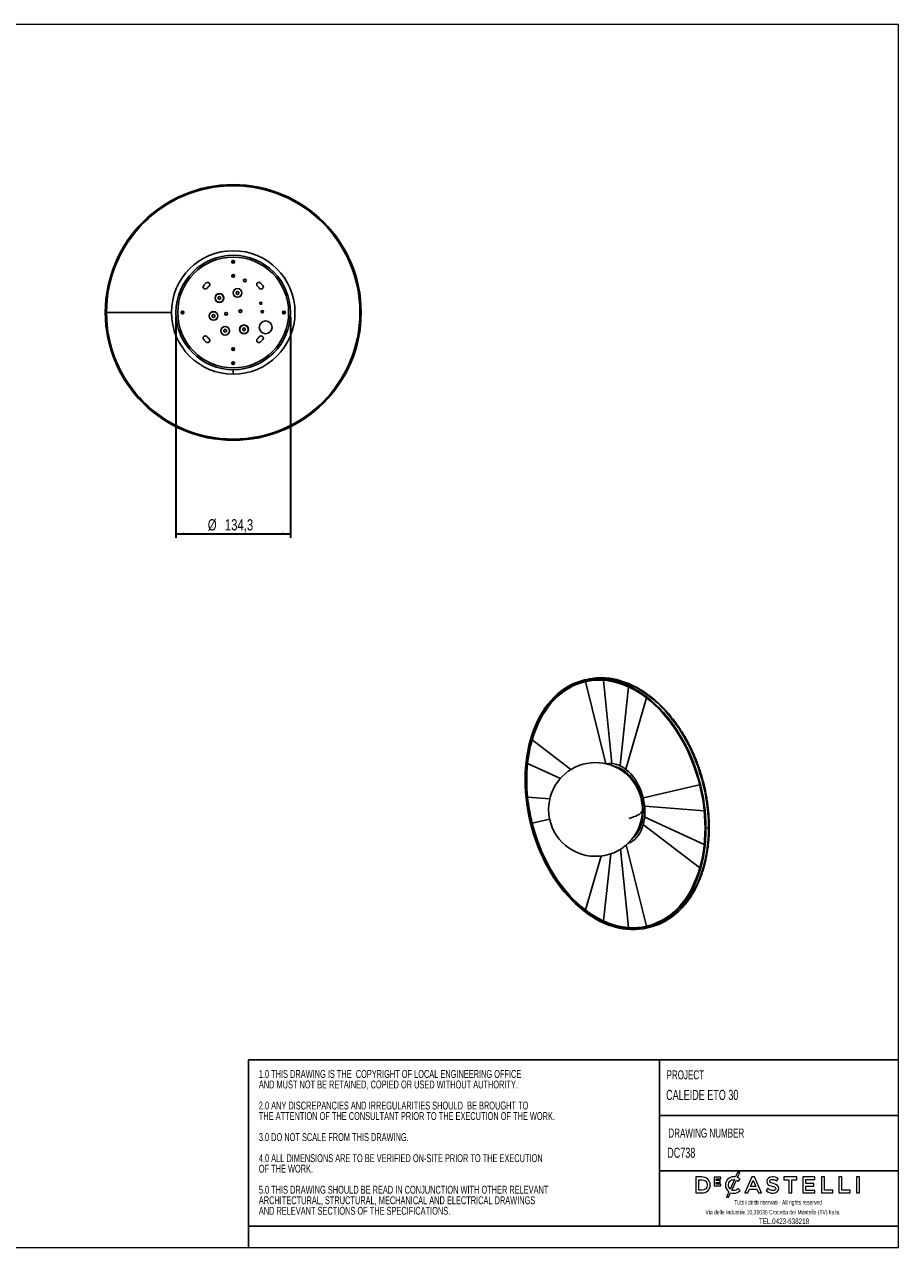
# Model space of a CAD drawing. Header units: millimetres. Extents: x 5 to 415, y 2 to 292.
# Tile 2 of 2: x 210 to 415, y 5 to 292. Entities that reach past the tile are written whole.
import ezdxf

# ---------------------------------------------------------------- set-up
doc = ezdxf.new("R2010")
doc.units = ezdxf.units.MM
doc.layers.add('CONTORNI', color=7, linetype='Continuous', lineweight=35)
doc.layers.add('SLD-0', color=179, linetype='Continuous')
doc.layers.add('TABELLA', color=7, linetype='Continuous')
doc.styles.add('SLDTEXTSTYLE0', font='TXT', dxfattribs={"width": 0.75})
doc.styles.add('SLDTEXTSTYLE1', font='TXT', dxfattribs={"width": 0.7})
doc.styles.add('SLDTEXTSTYLE2', font='TXT', dxfattribs={"width": 0.665})
doc.dimstyles.new('SLDDIMSTYLE0', dxfattribs={"dimtxt": 2.645833, "dimasz": 2, "dimexe": 0, "dimexo": 0.0625, "dimgap": 0.661458, "dimtad": 1, "dimdec": 1, "dimlfac": 5, "dimrnd": 1e-09, "dimzin": 12, "dimdsep": 46, "dimtxsty": 'SLDTEXTSTYLE0', "dimsah": 1, "dimcen": 0.09, "dimadec": 0, "dimazin": 3, "dimtfac": 1, "dimtdec": 1, "dimtofl": 0, "dimtmove": 0, "dimatfit": 3, "dimfxl": 0, "dimfrac": 2, "dimtolj": 1, "dimtzin": 12, "dimarcsym": 0})

# ---------------------------------------------------------------- blocks, each defined once
blk = doc.blocks.new('SW_NOTE_0')
at = {"layer": 'TABELLA', "color": 0, "char_height": 1.8521, "attachment_point": 1, "style": 'SLDTEXTSTYLE1'}
for s, insert in [('1.0 THIS DRAWING IS THE  COPYRIGHT OF LOCAL ENGINEERING OFFICE', (0, 2.39)), ('AND MUST NOT BE RETAINED, COPIED OR USED WITHOUT AUTHORITY.', (0, -0.08)), ('2.0 ANY DISCREPANCIES AND IRREGULARITIES SHOULD  BE BROUGHT TO', (0, -5.02)), ('THE ATTENTION OF THE CONSULTANT PRIOR TO THE EXECUTION OF THE WORK.', (0, -7.49)), ('3.0 DO NOT SCALE FROM THIS DRAWING.', (0, -12.43)), ('4.0 ALL DIMENSIONS ARE TO BE VERIFIED ON-SITE PRIOR TO THE EXECUTION', (0, -17.37)), ('OF THE WORK.', (0, -19.84)), ('5.0 THIS DRAWING SHOULD BE READ IN CONJUNCTION WITH OTHER RELEVANT', (0, -24.78)), ('ARCHITECTURAL, STRUCTURAL, MECHANICAL AND ELECTRICAL DRAWINGS', (0, -27.25)), ('AND RELEVANT SECTIONS OF THE SPECIFICATIONS.', (0, -29.72))]:
    blk.add_mtext(s, dxfattribs=dict(at, insert=insert))
blk = doc.blocks.new('_D_4')
at = {"layer": 'CONTORNI'}
for p, q in [((245.53, 223.42), (245.53, 171.5)), ((272.39, 223.42), (272.39, 171.5)), ((245.53, 172.5), (272.39, 172.5))]:
    blk.add_line(p, q, dxfattribs=at)
for points in [[(245.53, 172.5), (247.53, 172.25), (247.53, 172.75)], [(272.39, 172.5), (270.39, 172.75), (270.39, 172.25)]]:
    blk.add_solid(points, dxfattribs=at)
at = {"layer": 'CONTORNI', "char_height": 2.646, "attachment_point": 1, "style": 'SLDTEXTSTYLE0'}
for s, insert in [('%%c', (253, 175.91)), ('134,3', (257, 175.91))]:
    blk.add_mtext(s, dxfattribs=dict(at, insert=insert))

msp = doc.modelspace()

# ---------------------------------------------------------------- linework, layer by layer
at = {"color": 7, "linetype": 'Continuous', "lineweight": 25}
for p, q in [((258.731, 236.318), (258.846, 236.518)), ((258.846, 236.118), (258.731, 236.318)), ((258.846, 236.518), (259.077, 236.518)), ((259.077, 236.118), (258.846, 236.118)), ((258.962, 236.632), (258.962, 236.643)), ((258.962, 236.118), (258.962, 236.318)), ((259.077, 236.518), (259.193, 236.318)), ((259.193, 236.318), (259.077, 236.118)), ((258.731, 233.018), (258.846, 233.218)), ((258.846, 232.818), (258.731, 233.018)), ((258.846, 233.218), (259.077, 233.218)), ((259.077, 232.818), (258.846, 232.818)), ((258.962, 233.218), (258.962, 233.018)), ((258.962, 232.704), (258.962, 232.694)), ((259.077, 233.218), (259.193, 233.018)), ((259.193, 233.018), (259.077, 232.818)), ((254.687, 227.813), (254.712, 227.813)), ((255.412, 227.987), (255.712, 228.16)), ((255.412, 227.64), (255.412, 227.987)), ((255.712, 227.467), (255.412, 227.64)), ((255.712, 228.16), (256.012, 227.987)), ((256.012, 227.64), (255.712, 227.467)), ((256.012, 227.987), (256.012, 227.64)), ((258.954, 229.007), (258.979, 229.007)), ((259.679, 229.18), (259.979, 229.353)), ((259.679, 228.834), (259.679, 229.18)), ((259.979, 228.661), (259.679, 228.834)), ((259.979, 229.353), (260.279, 229.18)), ((260.279, 228.834), (259.979, 228.661)), ((260.279, 229.18), (260.279, 228.834)), ((244.476, 224.418), (229.244, 224.418)), ((246.748, 224.418), (246.738, 224.418)), ((246.862, 224.534), (247.062, 224.649)), ((246.862, 224.303), (246.862, 224.534)), ((247.062, 224.187), (246.862, 224.303)), ((247.062, 224.649), (247.262, 224.534)), ((247.262, 224.418), (247.062, 224.418)), ((247.262, 224.303), (247.062, 224.187)), ((247.262, 224.534), (247.262, 224.303)), ((254.033, 223.775), (254.333, 223.949)), ((254.333, 223.949), (254.633, 223.775)), ((257.288, 224.437), (257.288, 224.447)), ((260.691, 224.404), (260.692, 224.394)), ((265.556, 224.7), (265.561, 224.499)), ((270.662, 224.534), (270.862, 224.649)), ((270.662, 224.303), (270.662, 224.534)), ((270.662, 224.418), (270.862, 224.418)), ((270.862, 224.187), (270.662, 224.303)), ((270.862, 224.649), (271.062, 224.534)), ((271.062, 224.303), (270.862, 224.187)), ((271.062, 224.534), (271.062, 224.303)), ((271.176, 224.418), (271.186, 224.418)), ((253.308, 223.602), (253.333, 223.602)), ((254.033, 223.429), (254.033, 223.775)), ((254.333, 223.256), (254.033, 223.429)), ((254.633, 223.429), (254.333, 223.256)), ((254.633, 223.775), (254.633, 223.429)), ((256.044, 220.116), (256.069, 220.116)), ((256.769, 220.29), (257.069, 220.463)), ((256.769, 219.943), (256.769, 220.29)), ((257.069, 219.77), (256.769, 219.943)), ((257.069, 220.463), (257.369, 220.29)), ((257.369, 219.943), (257.069, 219.77)), ((257.369, 220.29), (257.369, 219.943)), ((260.462, 220.454), (260.487, 220.454)), ((261.187, 220.628), (261.487, 220.801)), ((261.187, 220.281), (261.187, 220.628)), ((261.487, 220.108), (261.187, 220.281)), ((261.487, 220.801), (261.787, 220.628)), ((261.787, 220.281), (261.487, 220.108)), ((261.787, 220.628), (261.787, 220.281)), ((258.731, 215.818), (258.846, 216.018)), ((258.846, 215.618), (258.731, 215.818)), ((258.846, 216.018), (259.077, 216.018)), ((259.077, 215.618), (258.846, 215.618)), ((258.962, 216.018), (258.962, 215.818)), ((258.962, 215.504), (258.962, 215.494)), ((259.077, 216.018), (259.193, 215.818)), ((259.193, 215.818), (259.077, 215.618)), ((258.731, 212.518), (258.846, 212.718)), ((258.846, 212.318), (258.731, 212.518)), ((258.846, 212.718), (259.077, 212.718)), ((258.962, 212.718), (258.962, 212.518)), ((259.077, 212.718), (259.193, 212.518)), ((259.193, 212.518), (259.077, 212.318)), ((259.077, 212.318), (258.846, 212.318)), ((258.962, 212.204), (258.962, 212.194)), ((258.962, 210.991), (258.962, 209.932)), ((258.962, 194.701), (258.962, 194.418)), ((341.456, 138.199), (340.859, 138.039)), ((341.719, 137.845), (341.217, 137.721)), ((341.719, 137.845), (341.577, 137.807)), ((341.719, 137.845), (341.577, 137.807)), ((346.385, 118.524), (341.577, 137.807)), ((341.577, 137.807), (346.385, 118.524)), ((345.965, 138.15), (345.823, 138.112)), ((345.965, 138.15), (345.823, 138.112)), ((345.823, 138.112), (347.782, 118.594)), ((347.782, 118.594), (345.823, 138.112)), ((346.382, 138.113), (345.965, 138.15)), ((341.217, 137.721), (341.076, 137.683)), ((341.359, 137.759), (341.217, 137.721)), ((351.649, 136.552), (349.69, 118.085)), ((349.69, 118.085), (351.649, 136.552)), ((351.669, 136.557), (351.649, 136.552)), ((351.669, 136.557), (351.649, 136.552)), ((355.891, 133.96), (351.081, 117.241)), ((351.081, 117.241), (355.891, 133.96)), ((329.068, 124.115), (338.171, 117.162)), ((338.171, 117.162), (329.068, 124.115)), ((328.009, 118.613), (335.699, 115.081)), ((335.699, 115.081), (328.009, 118.613)), ((348.67, 117.832), (348.226, 117.93)), ((355.184, 110.562), (368.356, 113.565)), ((368.356, 113.565), (355.184, 110.562)), ((328.009, 110.676), (333.226, 110.277)), ((333.226, 110.277), (328.009, 110.676)), ((355.529, 107.227), (355.6, 107.246)), ((369.416, 107.511), (355.532, 108.572)), ((355.532, 108.572), (369.416, 107.511)), ((333.177, 105.544), (329.068, 104.607)), ((329.068, 104.607), (333.177, 105.544)), ((368.385, 94.083), (355.187, 104.164)), ((355.187, 104.164), (368.385, 94.083)), ((369.428, 99.586), (355.534, 105.969)), ((355.534, 105.969), (369.428, 99.586)), ((370.433, 103.538), (369.836, 103.378)), ((351.649, 80.071), (349.8, 98.487)), ((349.8, 98.487), (351.649, 80.071)), ((351.134, 99.474), (355.895, 80.376)), ((355.895, 80.376), (351.134, 99.474)), ((341.577, 84.211), (345.22, 96.872)), ((345.22, 96.872), (341.577, 84.211)), ((345.823, 81.632), (347.494, 97.387)), ((347.494, 97.387), (345.823, 81.632)), ((356.396, 80.5), (356.538, 80.538)), ((356.538, 80.538), (356.679, 80.576)), ((356.386, 80.083), (356.983, 80.243))]:
    msp.add_line(p, q, dxfattribs=at)
at = {"color": 7, "linetype": 'Continuous', "lineweight": 25, "flags": 128}
for points in [[(265.191, 226.6), (265.239, 226.458), (265.254, 226.409)], [(369.836, 103.378), (369.811, 101.988), (369.737, 100.615), (369.614, 99.261), (369.441, 97.931), (369.22, 96.626), (368.95, 95.35), (368.634, 94.107), (368.27, 92.898), (367.861, 91.727), (367.406, 90.597), (366.908, 89.51), (366.367, 88.468), (365.785, 87.474), (365.162, 86.531), (364.501, 85.641), (363.803, 84.805), (363.069, 84.026), (362.302, 83.305), (361.503, 82.645), (360.673, 82.046), (359.816, 81.51), (358.932, 81.039), (358.024, 80.633), (357.095, 80.293), (356.145, 80.021), (355.178, 79.816), (354.196, 79.68), (353.2, 79.612), (352.194, 79.614), (351.18, 79.684), (350.159, 79.822), (349.136, 80.029), (348.11, 80.304), (347.086, 80.646), (346.066, 81.054), (345.052, 81.527), (344.045, 82.065), (343.05, 82.666), (342.068, 83.329), (341.101, 84.051), (340.151, 84.833), (339.221, 85.67), (338.314, 86.563), (337.43, 87.508), (336.572, 88.503), (335.743, 89.546), (334.944, 90.635), (334.176, 91.767), (333.443, 92.939), (332.745, 94.149), (332.084, 95.393), (331.461, 96.67), (330.879, 97.976), (330.338, 99.307), (329.84, 100.661), (329.385, 102.035), (328.976, 103.426), (328.612, 104.829), (328.295, 106.242), (328.026, 107.662), (327.805, 109.085), (327.632, 110.509), (327.509, 111.928), (327.434, 113.341), (327.41, 114.744), (327.434, 116.134), (327.509, 117.508), (327.632, 118.861), (327.805, 120.192), (328.026, 121.496), (328.295, 122.772), (328.612, 124.016), (328.976, 125.224), (329.385, 126.395), (329.84, 127.526), (330.338, 128.613), (330.879, 129.654), (331.461, 130.648), (332.084, 131.591), (332.745, 132.482), (333.443, 133.317), (334.176, 134.097), (334.944, 134.817), (335.743, 135.478), (336.572, 136.077), (337.43, 136.612), (338.314, 137.084), (339.221, 137.49), (340.151, 137.829), (341.101, 138.102), (342.068, 138.306), (343.05, 138.442), (344.045, 138.51), (345.052, 138.509), (346.066, 138.439), (347.086, 138.3), (348.11, 138.093), (349.136, 137.819), (350.159, 137.477), (351.18, 137.069), (352.194, 136.595), (353.2, 136.057), (354.196, 135.456), (355.178, 134.794), (356.145, 134.071), (357.095, 133.29), (358.024, 132.452), (358.932, 131.56), (359.816, 130.615), (360.673, 129.62), (361.503, 128.576), (362.302, 127.488), (363.069, 126.356), (363.803, 125.184), (364.501, 123.974), (365.162, 122.729), (365.785, 121.452), (366.367, 120.147), (366.908, 118.815), (367.406, 117.461), (367.861, 116.087), (368.27, 114.697), (368.634, 113.293), (368.95, 111.88), (369.22, 110.46), (369.441, 109.037), (369.614, 107.614), (369.737, 106.194), (369.811, 104.781), (369.836, 103.378)], [(369.624, 103.435), (369.599, 102.048), (369.524, 100.678), (369.4, 99.328), (369.227, 98.002), (369.004, 96.701), (368.734, 95.43), (368.415, 94.191), (368.05, 92.987), (367.638, 91.821), (367.182, 90.697), (366.681, 89.615), (366.138, 88.58), (365.553, 87.594), (364.928, 86.658), (364.264, 85.776), (363.563, 84.949), (362.827, 84.179), (362.057, 83.468), (361.255, 82.818), (360.423, 82.23), (359.563, 81.705), (358.677, 81.246), (357.768, 80.852), (356.837, 80.526), (355.886, 80.267), (354.918, 80.076), (353.935, 79.954), (352.939, 79.901), (351.933, 79.918), (350.92, 80.003), (349.901, 80.158), (348.879, 80.381), (347.856, 80.672), (346.835, 81.03), (345.818, 81.455), (344.808, 81.945), (343.807, 82.499), (342.818, 83.117), (341.842, 83.796), (340.882, 84.535), (339.941, 85.332), (339.02, 86.186), (338.122, 87.094), (337.249, 88.054), (336.403, 89.063), (335.586, 90.12), (334.8, 91.222), (334.047, 92.367), (333.328, 93.551), (332.645, 94.772), (332.001, 96.026), (331.395, 97.312), (330.831, 98.625), (330.309, 99.963), (329.83, 101.323), (329.396, 102.701), (329.008, 104.094), (328.666, 105.499), (328.371, 106.913), (328.124, 108.331), (327.926, 109.752), (327.777, 111.17), (327.678, 112.584), (327.628, 113.989), (327.628, 115.383), (327.678, 116.761), (327.777, 118.122), (327.926, 119.46), (328.124, 120.775), (328.371, 122.061), (328.666, 123.317), (329.008, 124.538), (329.396, 125.723), (329.83, 126.869), (330.309, 127.972), (330.831, 129.03), (331.395, 130.042), (332.001, 131.003), (332.645, 131.912), (333.328, 132.767), (334.047, 133.566), (334.8, 134.307), (335.586, 134.987), (336.403, 135.607), (337.249, 136.163), (338.122, 136.655), (339.02, 137.082), (339.941, 137.442), (340.882, 137.735), (341.842, 137.96), (342.818, 138.116), (343.807, 138.203), (344.808, 138.221), (345.818, 138.171), (346.835, 138.051), (347.856, 137.862), (348.879, 137.605), (349.901, 137.28), (350.92, 136.888), (351.933, 136.431), (352.939, 135.908), (353.935, 135.322), (354.918, 134.673), (355.886, 133.964), (356.837, 133.196), (357.768, 132.37), (358.677, 131.489), (359.563, 130.555), (360.423, 129.57), (361.255, 128.536), (362.057, 127.456), (362.827, 126.333), (363.563, 125.168), (364.264, 123.966), (364.928, 122.728), (365.553, 121.457), (366.138, 120.157), (366.681, 118.831), (367.182, 117.482), (367.638, 116.112), (368.05, 114.726), (368.415, 113.327), (368.734, 111.917), (369.004, 110.501), (369.227, 109.081), (369.4, 107.661), (369.524, 106.244), (369.599, 104.835), (369.624, 103.435)], [(341.577, 137.807), (340.578, 137.54), (339.599, 137.197), (338.645, 136.78), (337.718, 136.29), (336.819, 135.728), (335.952, 135.097), (335.118, 134.397), (334.321, 133.63), (333.561, 132.798), (332.841, 131.904), (332.164, 130.95), (331.53, 129.938), (330.941, 128.872), (330.399, 127.753), (329.905, 126.585), (329.461, 125.371), (329.068, 124.115)], [(342.961, 138.088), (343.332, 138.147), (343.733, 138.199)], [(343.604, 138.598), (344.451, 138.662), (345.461, 138.674), (346.479, 138.616), (347.504, 138.489), (348.533, 138.293), (349.563, 138.029), (350.593, 137.696), (351.619, 137.296), (352.64, 136.83), (353.652, 136.299), (354.655, 135.703), (355.644, 135.046), (356.618, 134.327), (357.575, 133.549), (358.512, 132.714), (359.427, 131.824), (360.318, 130.88), (361.183, 129.884), (362.019, 128.841), (362.826, 127.75), (363.6, 126.616), (364.34, 125.442), (365.045, 124.228), (365.712, 122.98), (366.341, 121.699), (366.929, 120.388), (367.475, 119.051), (367.978, 117.691), (368.437, 116.311), (368.851, 114.914), (369.218, 113.504), (369.538, 112.084), (369.81, 110.657), (370.033, 109.226), (370.208, 107.796), (370.333, 106.369), (370.408, 104.948), (370.433, 103.538)], [(355.529, 107.227), (355.504, 108.037), (355.428, 108.855), (355.302, 109.674), (355.127, 110.489), (354.904, 111.293), (354.635, 112.081), (354.322, 112.846), (353.967, 113.584), (353.572, 114.288), (353.142, 114.953), (352.678, 115.575), (352.185, 116.148), (351.665, 116.669), (351.124, 117.134), (350.564, 117.539), (349.99, 117.881), (349.407, 118.158), (348.818, 118.368), (348.228, 118.509), (347.641, 118.58), (347.062, 118.58), (346.495, 118.51), (346.466, 118.505)], [(352.718, 101.164), (353.067, 101.485), (353.465, 101.933), (353.825, 102.436), (354.146, 102.992), (354.423, 103.595), (354.655, 104.241), (354.841, 104.924), (354.978, 105.64), (355.066, 106.383), (355.103, 107.147), (355.091, 107.926), (355.028, 108.714), (354.915, 109.504), (354.754, 110.291), (354.545, 111.068), (354.29, 111.83), (353.991, 112.57), (353.65, 113.283), (353.27, 113.963), (352.855, 114.604), (352.406, 115.202), (351.929, 115.752), (351.426, 116.249), (350.901, 116.691), (350.359, 117.072), (349.803, 117.391), (349.239, 117.645), (348.67, 117.832)], [(348.682, 117.725), (348.676, 117.758), (348.67, 117.832)], [(350.762, 116.43), (351.247, 116.2), (351.313, 116.164)], [(352.359, 115.083), (351.946, 115.456), (351.486, 115.805)], [(351.481, 99.787), (351.665, 99.855), (352.185, 100.097), (352.678, 100.407), (353.142, 100.78), (353.572, 101.214), (353.967, 101.707), (354.322, 102.254), (354.635, 102.852), (354.904, 103.496), (355.127, 104.18), (355.302, 104.901), (355.428, 105.653), (355.504, 106.43), (355.529, 107.227)], [(351.721, 105.672), (352.319, 105.845), (352.862, 106.031), (353.349, 106.229), (353.775, 106.436), (354.138, 106.652), (354.436, 106.876), (354.666, 107.105), (354.828, 107.339), (354.92, 107.576), (354.943, 107.766)], [(329.068, 104.607), (329.461, 103.14), (329.905, 101.688), (330.399, 100.255), (330.941, 98.846), (331.53, 97.464), (332.164, 96.113), (332.841, 94.796), (333.561, 93.516), (334.321, 92.277), (335.118, 91.083), (335.952, 89.936), (336.819, 88.84), (337.718, 87.797), (338.645, 86.81), (339.599, 85.882), (340.578, 85.015), (341.577, 84.211)], [(354.502, 104.226), (354.271, 103.875), (354.164, 103.731)], [(370.433, 103.538), (370.407, 102.126), (370.331, 100.732), (370.203, 99.358), (370.025, 98.008), (369.797, 96.685), (369.519, 95.392), (369.193, 94.133), (368.818, 92.91), (368.396, 91.726), (367.928, 90.584), (367.415, 89.487), (366.858, 88.438), (366.258, 87.439), (365.618, 86.492), (364.937, 85.6), (364.22, 84.765), (363.465, 83.988), (362.677, 83.273), (361.856, 82.62), (361.005, 82.031), (360.125, 81.508), (359.219, 81.052), (359.035, 80.968)], [(358.955, 81.381), (358.336, 81.131), (358.23, 81.092)]]:
    msp.add_lwpolyline(points, dxfattribs=at)
at = {"color": 7, "linetype": 'Continuous', "lineweight": 25}
for centre, radius in [((258.962, 224.418), 13.427), ((258.962, 224.418), 13), ((258.962, 236.318), 0.324), ((258.962, 236.318), 0.314), ((258.962, 233.018), 0.324), ((258.962, 233.018), 0.314), ((259.979, 229.007), 1.025), ((259.979, 229.007), 1), ((261.698, 231.936), 0.324), ((255.712, 227.813), 1.025), ((255.712, 227.813), 1), ((265.436, 226.575), 0.246), ((247.062, 224.418), 0.324), ((247.062, 224.418), 0.314), ((254.333, 223.602), 1.025), ((254.333, 223.602), 1), ((257.288, 224.123), 0.324), ((257.288, 224.123), 0.314), ((260.636, 224.714), 0.324), ((260.636, 224.714), 0.314), ((265.783, 224.606), 0.246), ((270.862, 224.418), 0.324), ((270.862, 224.418), 0.314), ((257.069, 220.116), 1.025), ((257.069, 220.116), 1), ((261.487, 220.454), 1.025), ((261.487, 220.454), 1), ((266.562, 220.918), 1.5), ((258.962, 215.818), 0.324), ((258.962, 215.818), 0.314), ((258.962, 212.518), 0.324), ((258.962, 212.518), 0.314)]:
    msp.add_circle(centre, radius, dxfattribs=at)
for centre, radius, start, end in [((258.962, 224.418), 30, 270, 180), ((258.962, 224.418), 29.718, 270, 180), ((258.962, 224.418), 14.486, 270, 180), ((252.399, 230.415), 0.5, 137.57886, 317.57886), ((258.962, 224.418), 9.39, 132.42114, 137.57886), ((252.965, 230.981), 0.5, 312.42114, 132.42114), ((258.962, 224.418), 8.39, 132.42114, 137.57886), ((264.959, 230.981), 0.5, 47.57886, 227.57886), ((258.962, 224.418), 8.39, 42.42114, 47.57886), ((265.525, 230.415), 0.5, 222.42114, 42.42114), ((258.962, 224.418), 9.39, 42.42114, 47.57886), ((258.962, 224.418), 30, 180, 270), ((258.962, 224.418), 29.718, 180, 270), ((258.962, 224.418), 14.486, 180, 270), ((252.399, 218.421), 0.5, 42.42114, 222.42114), ((252.965, 217.856), 0.5, 227.57886, 47.57886), ((258.962, 224.418), 8.39, 222.42114, 227.57886), ((264.959, 217.856), 0.5, 132.42114, 312.42114), ((258.962, 224.418), 8.39, 312.42114, 317.57886), ((265.525, 218.421), 0.5, 317.57886, 137.57886), ((258.962, 224.418), 9.39, 222.42114, 227.57886), ((258.962, 224.418), 9.39, 312.42114, 317.57886), ((345.166, 124.404), 13.986, 106.31876, 117.44004), ((344.854, 124.002), 14.193, 83.82059, 104.84739), ((344.949, 124.326), 13.904, 91.86264, 104.96507), ((345.078, 124.668), 14.008, 96.03938, 104.98565), ((344.705, 123.967), 14.189, 85.48039, 102.73343), ((344.846, 124.005), 14.189, 85.48039, 102.73343), ((344.381, 121.077), 17.096, 64.84235, 85.16173), ((342.223, 116.268), 22.366, 53.16891, 65.07551), ((360.038, 115.303), 32.199, 164.11742, 174.0986), ((366.554, 114.644), 38.748, 174.12098, 185.87902), ((343.943, 107.798), 11, 21.32668, 179.83122), ((370.581, 114.975), 42.788, 185.76715, 194.02297), ((343.943, 107.798), 11, 359.83122, 10.87362), ((343.943, 107.798), 11, 179.83122, 359.83122), ((348.496, 107.464), 6.618, 334.68568, 344.49411), ((355.304, 102.018), 22.483, 232.37307, 245.05917), ((352.299, 95.067), 15.125, 283.7526, 321.62673), ((353.091, 97.106), 17.096, 244.84235, 265.16173), ((352.767, 94.216), 14.189, 265.48039, 282.73343), ((353.302, 94.026), 13.966, 272.54801, 283.68502), ((352.819, 94.256), 14.214, 285.16426, 306.1596), ((352.844, 94.206), 14.158, 285.12256, 306.2013), ((353.071, 94.009), 13.91, 285.03335, 298.13078), ((353.359, 93.762), 13.997, 285.00686, 293.92357)]:
    msp.add_arc(centre, radius, start, end, dxfattribs=at)
for points, knots in [([(349.375, 138.126), (349.2, 138.171), (348.696, 138.301), (347.865, 138.468), (346.883, 138.607), (345.905, 138.684), (344.936, 138.694), (344.185, 138.666), (343.762, 138.613), (343.655, 138.6)], [0, 0, 0, 0, 0.09098643, 0.2616063, 0.43207968, 0.60234926, 0.77241941, 0.94230471, 1, 1, 1, 1]), ([(359.079, 80.992), (359.262, 81.072), (359.736, 81.281), (360.476, 81.684), (361.301, 82.193), (362.1, 82.762), (362.872, 83.386), (363.615, 84.065), (364.328, 84.797), (365.009, 85.581), (365.657, 86.415), (366.27, 87.298), (366.847, 88.227), (367.386, 89.2), (367.887, 90.216), (368.349, 91.272), (368.769, 92.366), (369.149, 93.495), (369.485, 94.658), (369.78, 95.851), (370.03, 97.072), (370.237, 98.319), (370.399, 99.589), (370.516, 100.878), (370.588, 102.185), (370.616, 103.507), (370.598, 104.841), (370.535, 106.184), (370.428, 107.533), (370.275, 108.886), (370.079, 110.239), (369.839, 111.59), (369.555, 112.936), (369.229, 114.274), (368.86, 115.602), (368.451, 116.916), (368, 118.214), (367.511, 119.493), (366.983, 120.751), (366.417, 121.984), (365.815, 123.191), (365.178, 124.368), (364.508, 125.514), (363.805, 126.625), (363.071, 127.7), (362.308, 128.736), (361.517, 129.732), (360.7, 130.684), (359.859, 131.591), (358.994, 132.45), (358.109, 133.261), (357.204, 134.021), (356.283, 134.729), (355.345, 135.382), (354.395, 135.98), (353.433, 136.522), (352.462, 137.005), (351.484, 137.43), (350.519, 137.787), (349.815, 138.006), (349.439, 138.108), (349.375, 138.126)], [0, 0, 0, 0, 0.0107484, 0.0278883, 0.0450404, 0.062208, 0.0793936, 0.0965985, 0.1138232, 0.131067, 0.1483289, 0.1656072, 0.1828998, 0.2002048, 0.2175198, 0.234843, 0.2521724, 0.2695064, 0.2868436, 0.3041828, 0.3215231, 0.3388635, 0.3562034, 0.3735426, 0.3908807, 0.4082176, 0.4255532, 0.4428876, 0.4602209, 0.4775532, 0.4948846, 0.5122154, 0.5295457, 0.5468758, 0.5642059, 0.5815362, 0.598867, 0.6161985, 0.6335308, 0.6508643, 0.6681991, 0.6855354, 0.7028735, 0.7202132, 0.7375548, 0.7548982, 0.7722434, 0.78959, 0.8069378, 0.8242864, 0.8416349, 0.8589823, 0.8763276, 0.8936694, 0.911006, 0.9283357, 0.9456563, 0.9629657, 0.9802615, 0.9966087, 1, 1, 1, 1]), ([(349.293, 117.373), (349.397, 117.335), (349.67, 117.236), (350.111, 117.008), (350.61, 116.7), (351.097, 116.335), (351.569, 115.919), (352.022, 115.454), (352.454, 114.944), (352.86, 114.391), (353.239, 113.799), (353.586, 113.174), (353.9, 112.519), (354.178, 111.84), (354.418, 111.14), (354.618, 110.427), (354.777, 109.703), (354.893, 108.976), (354.965, 108.25), (354.995, 107.531), (354.98, 106.823), (354.921, 106.134), (354.82, 105.466), (354.677, 104.826), (354.493, 104.217), (354.269, 103.645), (354.01, 103.111), (353.712, 102.627), (353.491, 102.31), (353.362, 102.171), (353.353, 102.161)], [0, 0, 0, 0, 0.0231605, 0.0608959, 0.0985058, 0.1360311, 0.1735053, 0.2109534, 0.2483925, 0.2858305, 0.3232745, 0.3607281, 0.3981919, 0.4356647, 0.4731438, 0.5106261, 0.5481076, 0.5855832, 0.6230487, 0.6605005, 0.6979357, 0.7353523, 0.7727501, 0.8101316, 0.8475026, 0.8848712, 0.9222515, 0.9596663, 0.9971475, 1, 1, 1, 1])]:
    msp.add_open_spline(points, degree=3, knots=knots, dxfattribs=at)
at = {"layer": 'SLD-0', "lineweight": 18}
for p, q in [((368.851, 21.557), (367.445, 21.557)), ((367.445, 21.557), (367.445, 17.799)), ((368.136, 18.432), (368.136, 20.924)), ((368.136, 20.924), (368.851, 20.924)), ((373.337, 21.531), (371.764, 21.531)), ((371.764, 21.531), (371.764, 19.446)), ((372.22, 20.7), (372.22, 21.123)), ((372.22, 21.123), (373.337, 21.123)), ((373.203, 20.7), (372.22, 20.7)), ((372.22, 20.292), (373.203, 20.292)), ((372.22, 19.854), (372.22, 20.292)), ((373.203, 20.292), (373.203, 20.7)), ((373.337, 21.123), (373.337, 21.531)), ((376.509, 20.97), (375.488, 18.73)), ((375.886, 18.459), (376.962, 20.821)), ((377.239, 22.573), (376.787, 21.58)), ((377.76, 22.573), (377.239, 22.573)), ((377.243, 21.437), (377.76, 22.573)), ((377.362, 20.525), (377.376, 20.512)), ((377.376, 20.512), (377.82, 21.024)), ((377.82, 21.024), (377.807, 21.036)), ((380.61, 21.584), (378.957, 17.799)), ((380.305, 19.314), (380.914, 20.736)), ((381.24, 21.584), (380.61, 21.584)), ((380.914, 20.736), (381.529, 19.314)), ((381.245, 21.572), (381.24, 21.584)), ((382.893, 17.799), (381.245, 21.572)), ((384.122, 20.512), (384.122, 20.502)), ((384.813, 20.56), (384.813, 20.571)), ((386.399, 20.615), (386.414, 20.603)), ((386.414, 20.603), (386.786, 21.127)), ((386.786, 21.127), (386.773, 21.138)), ((391.134, 21.557), (388.077, 21.557)), ((388.077, 21.557), (388.077, 20.914)), ((388.077, 20.914), (389.257, 20.914)), ((389.257, 20.914), (389.257, 17.799)), ((389.954, 17.799), (389.954, 20.914)), ((389.954, 20.914), (391.134, 20.914)), ((391.134, 20.914), (391.134, 21.557)), ((395.381, 21.557), (392.584, 21.557)), ((392.584, 21.557), (392.584, 17.799)), ((393.276, 20.005), (393.276, 20.935)), ((393.276, 20.935), (395.381, 20.935)), ((395.381, 20.935), (395.381, 21.557)), ((397.634, 21.557), (396.943, 21.557)), ((396.943, 21.557), (396.943, 17.799)), ((397.634, 18.432), (397.634, 21.557)), ((401.722, 21.557), (401.031, 21.557)), ((401.031, 21.557), (401.031, 17.799)), ((401.722, 18.432), (401.722, 21.557)), ((405.155, 21.557), (405.155, 17.799)), ((405.846, 21.557), (405.155, 21.557)), ((405.846, 17.799), (405.846, 21.557)), ((367.445, 17.799), (368.851, 17.799)), ((368.851, 18.432), (368.136, 18.432)), ((370.124, 19.678), (370.124, 19.667)), ((370.847, 19.678), (370.847, 19.689)), ((371.764, 19.446), (373.352, 19.446)), ((373.352, 19.854), (372.22, 19.854)), ((373.352, 19.446), (373.352, 19.854)), ((374.401, 19.678), (374.401, 19.667)), ((375.192, 18.082), (374.629, 16.846)), ((375.124, 19.678), (375.124, 19.689)), ((375.152, 16.846), (375.614, 17.859)), ((377.402, 18.864), (377.388, 18.852)), ((377.847, 18.413), (377.402, 18.864)), ((377.834, 18.4), (377.847, 18.413)), ((378.957, 17.799), (379.667, 17.799)), ((379.667, 17.799), (380.05, 18.697)), ((380.05, 18.697), (381.784, 18.697)), ((381.529, 19.314), (380.305, 19.314)), ((381.784, 18.697), (382.162, 17.799)), ((382.162, 17.799), (382.893, 17.799)), ((384.383, 18.854), (383.966, 18.358)), ((383.966, 18.358), (383.979, 18.346)), ((384.397, 18.842), (384.383, 18.854)), ((386.201, 18.822), (386.201, 18.812)), ((386.891, 18.876), (386.891, 18.886)), ((389.257, 17.799), (389.954, 17.799)), ((392.584, 17.799), (395.407, 17.799)), ((395.141, 20.005), (393.276, 20.005)), ((393.276, 19.383), (395.141, 19.383)), ((393.276, 18.421), (393.276, 19.383)), ((395.407, 18.421), (393.276, 18.421)), ((395.141, 19.383), (395.141, 20.005)), ((395.407, 17.799), (395.407, 18.421)), ((396.943, 17.799), (399.59, 17.799)), ((399.59, 18.432), (397.634, 18.432)), ((399.59, 17.799), (399.59, 18.432)), ((401.031, 17.799), (403.678, 17.799)), ((403.678, 18.432), (401.722, 18.432)), ((403.678, 17.799), (403.678, 18.432)), ((405.155, 17.799), (405.846, 17.799)), ((374.629, 16.846), (375.152, 16.846))]:
    msp.add_line(p, q, dxfattribs=at)
for points in [[(370.847, 19.689), (370.847, 20.771), (370.007, 21.557), (368.851, 21.557)], [(368.851, 20.924), (369.601, 20.924), (370.124, 20.412), (370.124, 19.678)], [(376.962, 20.821), (377.095, 20.748), (377.226, 20.651), (377.362, 20.525)], [(377.807, 21.036), (377.656, 21.181), (377.478, 21.327), (377.243, 21.437)], [(384.122, 20.502), (384.122, 19.807), (384.562, 19.569), (385.375, 19.373)], [(385.681, 19.994), (385, 20.157), (384.813, 20.278), (384.813, 20.56)], [(368.851, 17.799), (370.007, 17.799), (370.847, 18.589), (370.847, 19.678)], [(370.124, 19.667), (370.124, 18.94), (369.601, 18.432), (368.851, 18.432)], [(374.401, 19.667), (374.401, 18.995), (374.707, 18.425), (375.192, 18.082)], [(375.488, 18.73), (375.261, 18.963), (375.124, 19.296), (375.124, 19.678)], [(385.375, 19.373), (386.077, 19.211), (386.201, 19.066), (386.201, 18.822)], [(386.891, 18.886), (386.891, 19.464), (386.541, 19.784), (385.681, 19.994)]]:
    msp.add_open_spline(points, degree=3, dxfattribs=at)
for points, knots in [([(376.787, 21.58), (376.652, 21.606), (376.503, 21.621), (376.338, 21.621), (375.233, 21.621), (374.401, 20.786), (374.401, 19.678)], [11, 11, 11, 11, 12, 12, 12, 13, 13, 13, 13]), ([(375.124, 19.689), (375.124, 20.427), (375.643, 20.983), (376.333, 20.983), (376.393, 20.983), (376.451, 20.978), (376.509, 20.97)], [2, 2, 2, 2, 3, 3, 3, 4, 4, 4, 4]), ([(386.773, 21.138), (386.377, 21.456), (385.932, 21.61), (385.411, 21.61), (384.653, 21.61), (384.122, 21.159), (384.122, 20.512)], [7, 7, 7, 7, 8, 8, 8, 9, 9, 9, 9]), ([(384.813, 20.571), (384.813, 20.824), (385.049, 20.993), (385.4, 20.993), (385.731, 20.993), (386.058, 20.87), (386.399, 20.615)], [2, 2, 2, 2, 3, 3, 3, 4, 4, 4, 4]), ([(375.614, 17.859), (375.828, 17.779), (376.062, 17.735), (376.311, 17.735), (376.939, 17.735), (377.381, 17.928), (377.834, 18.4)], [18, 18, 18, 18, 19, 19, 19, 20, 20, 20, 20]), ([(377.388, 18.852), (377.072, 18.556), (376.785, 18.373), (376.333, 18.373), (376.173, 18.373), (376.023, 18.404), (375.886, 18.459)], [0, 0, 0, 0, 1, 1, 1, 2, 2, 2, 2]), ([(383.979, 18.346), (384.419, 17.953), (384.96, 17.746), (385.544, 17.746), (386.362, 17.746), (386.891, 18.189), (386.891, 18.876)], [18, 18, 18, 18, 19, 19, 19, 20, 20, 20, 20]), ([(386.201, 18.812), (386.201, 18.539), (385.949, 18.363), (385.56, 18.363), (385.139, 18.363), (384.78, 18.511), (384.397, 18.842)], [13, 13, 13, 13, 14, 14, 14, 15, 15, 15, 15])]:
    msp.add_open_spline(points, degree=3, knots=knots, dxfattribs=at)
at = {"layer": 'TABELLA', "color": 5, "linetype": 'Continuous', "lineweight": 18}
for p, q in [((414.98, 292), (5, 292)), ((415, 5), (414.98, 292)), ((5, 5), (415, 5))]:
    msp.add_line(p, q, dxfattribs=at)
at = {"layer": 'TABELLA'}
for p, q in [((262.557, 49.029), (262.557, 10.005)), ((262.557, 49.029), (414.998, 49.029)), ((358.975, 49.029), (358.975, 10.005)), ((358.975, 35.949), (414.998, 35.949)), ((358.975, 22.984), (414.999, 22.984)), ((262.557, 10.005), (262.557, 5.005)), ((262.557, 10.005), (415, 10.005))]:
    msp.add_line(p, q, dxfattribs=at)

# ---------------------------------------------------------------- block references
at = {"layer": 'TABELLA', "color": 2}
msp.add_blockref('SW_NOTE_0', (264.968, 44.27), dxfattribs=at)

# ---------------------------------------------------------------- texts
at = {"layer": 'SLD-0', "attachment_point": 1, "style": 'SLDTEXTSTYLE2'}
for s, insert, char_height in [('Tutti i diritti riservati - All rights reserved', (376.484, 16.137), 1.05833), ('Via delle Industrie 10,31035 Crocetta del Montello (TV) Italia', (369.713, 13.834), 1.05833), ('TEL.0423-638218', (382.256, 11.824), 1.32292)]:
    msp.add_mtext(s, dxfattribs=dict(at, insert=insert, char_height=char_height))
at = {"layer": 'TABELLA', "attachment_point": 1, "style": 'SLDTEXTSTYLE2'}
for s, insert, char_height in [('PROJECT', (360.601, 46.579), 2.1167), ('CALEIDE ETO 30', (360.495, 42.006), 2.38125), ('DC738', (360.753, 28.437), 2.3813)]:
    msp.add_mtext(s, dxfattribs=dict(at, insert=insert, char_height=char_height))
at = {"layer": 'TABELLA', "color": 7, "insert": (361.026, 32.932), "char_height": 2.11667, "attachment_point": 1, "style": 'SLDTEXTSTYLE2'}
msp.add_mtext('DRAWING NUMBER', dxfattribs=at)

# ---------------------------------------------------------------- dimensions: what is measured, and where the dimension line sits
at = {"layer": 'CONTORNI'}
dim = msp.add_linear_dim(base=(272.389, 172.501), p1=(245.535, 224.418), p2=(272.389, 224.418), text='%%c<>', dimstyle='SLDDIMSTYLE0', dxfattribs=at)
dim.commit()
dim.dimension.update_dxf_attribs({"geometry": '_D_4', "text_midpoint": (259.396, 172.501), "dimtype": 160})

doc.saveas('drawing.dxf')
